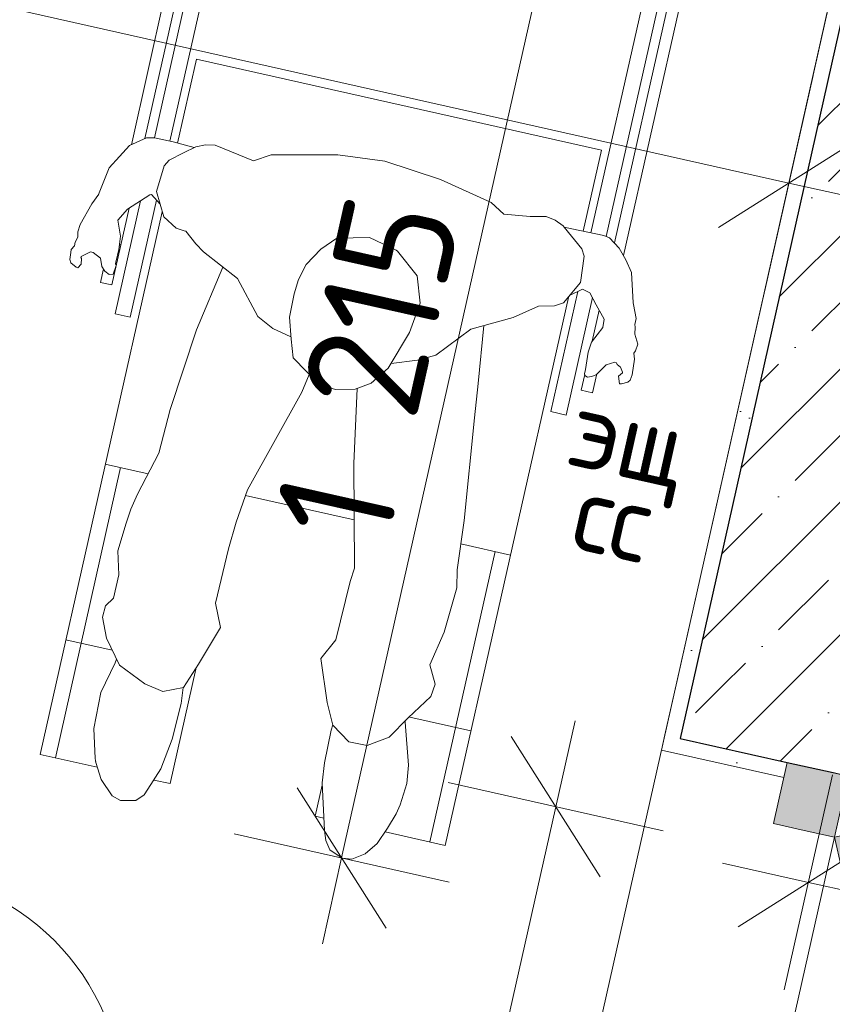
# Model space of a CAD drawing. Header units: millimetres. Extents: x -7218036 to -6972305, y 6116614 to 6334349.
# Tile 103 of 184: x -7178057 to -7177020, y 6144681 to 6145939. Entities that reach past the tile are written whole.
import ezdxf
from ezdxf.enums import TextEntityAlignment as Align

# ---------------------------------------------------------------- set-up
doc = ezdxf.new("R2010")
doc.units = ezdxf.units.MM
doc.header["$MEASUREMENT"] = 0
for name, color, linetype in [('S - квартира_помещение.АР', 7, 'Continuous'), ('S - МОП.АР', 7, 'Continuous'), ('АР-Стены_внутренние_пилоны.АР', 7, 'Continuous'), ('АР-Чертеж-Оси_Осевые размеры.АР', 7, 'Continuous'), ('АР-Чертеж-Размеры.АР', 7, 'Continuous'), ('МГН.АР', 7, 'Continuous')]:
    doc.layers.add(name, color=color, linetype=linetype)
for name, color, linetype, lineweight in [('S - квартира_помещение.АР_Ном._пера__101', 252, 'Continuous', 0), ('АР-Стены_внутренние_пилоны.АР_Ном._пера__1', 7, 'Continuous', 30), ('АР-Стены_Перегородки_100_.АР_Ном._пера__1', 7, 'Continuous', 30), ('АР-Чертеж-Оси_Осевые размеры.АР_Ном._пера__1', 7, 'Continuous', 0), ('АР-Чертеж-Размеры.АР_Ном._пера__1', 7, 'Continuous', 0), ('Двери Archicad_Ном._пера__120', 7, 'Continuous', 0), ('ИОС-Шахты и отверстия.АР_Ном._пера__1', 7, 'Continuous', 0), ('МГН.АР_Ном._пера__120', 7, 'Continuous', 0), ('Паспорта Зон Archicad_Ном._пера__1', 7, 'Continuous', 0)]:
    doc.layers.add(name, color=color, linetype=linetype, lineweight=lineweight)
doc.styles.add('РЎР“Р•РќР•Р\xa0Р\x98Р\xa0_РЎРўР\x98Р›Р¬_1', font='txt')
doc.styles.add('РЎР“Р•РќР•Р\xa0Р\x98Р\xa0_РЎРўР\x98Р›Р¬_2', font='calibri.ttf')
doc.styles.add('РЎР“Р•РќР•Р\xa0Р\x98Р\xa0_РЎРўР\x98Р›Р¬_3', font='GOTHIC.TTF')
doc.styles.add('РЎР“Р•РќР•Р\xa0Р\x98Р\xa0_РЎРўР\x98Р›Р¬_5', font='GOST_Common.ttf')
doc.dimstyles.new('СГЕНЕРИР_СТИЛЬ__1', dxfattribs={"dimtxt": 150, "dimasz": 142.5, "dimexe": 0.18, "dimexo": 0.0625, "dimgap": 0, "dimtad": 1, "dimdec": 0, "dimzin": 0, "dimdsep": 46, "dimtxsty": 'РЎР“Р•РќР•Р\xa0Р\x98Р\xa0_РЎРўР\x98Р›Р¬_5', "dimblk": 'ARROWHEAD_6', "dimblk1": 'ARROWHEAD_6', "dimblk2": 'ARROWHEAD_6', "dimcen": 0.09, "dimse1": 1, "dimse2": 1, "dimclrd": 7, "dimclre": 7, "dimclrt": 7, "dimazin": 0, "dimtfac": 1, "dimtdec": 4, "dimtmove": 0, "dimatfit": 3, "dimfxl": 1, "dimtolj": 1, "dimtzin": 0, "dimarcsym": 0})
doc.dimstyles.new('СГЕНЕРИР_СТИЛЬ__2', dxfattribs={"dimtxt": 150, "dimasz": 142.5, "dimexe": 0.18, "dimexo": 0.0625, "dimgap": 0, "dimtad": 1, "dimdec": 0, "dimzin": 0, "dimdsep": 46, "dimtxsty": 'РЎР“Р•РќР•Р\xa0Р\x98Р\xa0_РЎРўР\x98Р›Р¬_5', "dimblk": 'ARROWHEAD_6', "dimblk1": 'ARROWHEAD_6', "dimblk2": 'ARROWHEAD_6', "dimcen": 0.09, "dimse1": 1, "dimse2": 1, "dimclrd": 7, "dimclre": 7, "dimclrt": 7, "dimazin": 0, "dimtfac": 1, "dimtdec": 4, "dimtmove": 2, "dimatfit": 3, "dimfxl": 1, "dimtolj": 1, "dimtzin": 0, "dimarcsym": 0})
doc.dimstyles.new('СГЕНЕРИР_СТИЛЬ__5', dxfattribs={"dimtxt": 400, "dimasz": 142.5, "dimexe": 0.18, "dimexo": 0.0625, "dimgap": 0, "dimtad": 1, "dimdec": 0, "dimzin": 0, "dimdsep": 46, "dimtxsty": 'РЎР“Р•РќР•Р\xa0Р\x98Р\xa0_РЎРўР\x98Р›Р¬_3', "dimblk": 'ARROWHEAD_6', "dimblk1": 'ARROWHEAD_6', "dimblk2": 'ARROWHEAD_6', "dimcen": 0.09, "dimse1": 1, "dimse2": 1, "dimclrd": 7, "dimclre": 7, "dimclrt": 7, "dimazin": 0, "dimtfac": 1, "dimtdec": 4, "dimtmove": 2, "dimatfit": 3, "dimfxl": 1, "dimtolj": 1, "dimtzin": 0, "dimarcsym": 0})
pattern_1 = [(45, (-6566190.34, 6563027.8), (-111.369318, 111.369318), [0, -105, 0, -157.5]), (110, (-6565840.34, 6563027.8), (148.001588, 53.868173), [0, -77, 0, -133])]
pattern_2 = [(45, (-6566190.34, 6562677.8), (-84.852814, 84.852814), []), (45, (-6566232.77, 6562720.22), (-84.852814, 84.852814), [90, -30, 0, -30])]

# ---------------------------------------------------------------- blocks, each defined once
blk = doc.blocks.new('Холл_6_55_7', base_point=(-7179769.2, 6145820.3))
at = {"layer": 'S - квартира_помещение.АР_Ном._пера__101', "color": 252, "linetype": 'Continuous', "lineweight": 0, "flags": 128}
blk.add_lwpolyline([(-7177556.3, 6143587.2), (-7177020.5, 6145972.8), (-7178762, 6146363.9), (-7178506.6, 6147501), (-7179677.3, 6147763.9), (-7180205.7, 6145412.1), (-7181522.7, 6145708), (-7181785.7, 6144537.1)], close=True, dxfattribs=at)
at = {"layer": 'Паспорта Зон Archicad_Ном._пера__1', "color": 7, "linetype": 'Continuous', "lineweight": 0}
blk.add_circle((-7178225, 6144551.2), 300, dxfattribs=at)
at = {"layer": 'Паспорта Зон Archicad_Ном._пера__1', "color": 7, "lineweight": 0, "style": 'РЎР“Р•РќР•Р\xa0Р\x98Р\xa0_РЎРўР\x98Р›Р¬_1'}
blk.add_attdef('ROOM_NUMBER', text='', height=250, rotation=347.3417, dxfattribs=at).set_placement((-7178225, 6144536.3), align=Align.MIDDLE_CENTER)
at = {"layer": 'Паспорта Зон Archicad_Ном._пера__1', "color": 7, "lineweight": 0, "style": 'РЎР“Р•РќР•Р\xa0Р\x98Р\xa0_РЎРўР\x98Р›Р¬_2'}
blk.add_attdef('ROOM_AREA', text='', height=200, rotation=347.3417, dxfattribs=at).set_placement((-7177799.4, 6143971.2), align=Align.MIDDLE_RIGHT)
blk = doc.blocks.new('Мужчина в Инвалидном Кресле 23[124]_7', base_point=(-7177387.9, 6145215.9))
at = {"layer": 'МГН.АР_Ном._пера__120', "color": 7, "linetype": 'Continuous', "lineweight": 0}
for p, q in [((-7177884.7, 6145787.9), (-7177803.6, 6146148.6)), ((-7177865.1, 6145783.7), (-7177784.1, 6146144.3)), ((-7177914.3, 6145779.1), (-7177837.7, 6146120.4)), ((-7177897.2, 6145786.9), (-7177823, 6146117.1)), ((-7177327.7, 6145666.6), (-7177247.5, 6146023.7)), ((-7177308.3, 6145661.9), (-7177228, 6146019.4)), ((-7177297.8, 6145653.7), (-7177223.9, 6145982.6)), ((-7177286.1, 6145637.5), (-7177209.3, 6145979.3)), ((-7177855.4, 6145781.3), (-7177831.3, 6145888.4)), ((-7177314.2, 6145772.3), (-7177831.3, 6145888.4)), ((-7177916.5, 6145778.1), (-7177894.8, 6145788)), ((-7177884.7, 6145787.9), (-7177894.8, 6145788)), ((-7177884.7, 6145787.9), (-7177860.8, 6145782.8)), ((-7177929.3, 6145764.1), (-7177916.5, 6145778.1)), ((-7177860.8, 6145782.8), (-7177833.9, 6145775.5)), ((-7177832.1, 6145776.4), (-7177847.6, 6145768.7)), ((-7177832.1, 6145776.4), (-7177819.7, 6145779)), ((-7177807.5, 6145778.5), (-7177819.7, 6145779)), ((-7177807.5, 6145778.5), (-7177758.4, 6145758.7)), ((-7177337.5, 6145668.7), (-7177314.2, 6145772.3)), ((-7177929.3, 6145764.1), (-7177942.4, 6145749.4)), ((-7177872.5, 6145752.1), (-7177865.9, 6145759.6)), ((-7177847.6, 6145768.7), (-7177865.9, 6145759.6)), ((-7177735.8, 6145766), (-7177758.4, 6145758.7)), ((-7177650.6, 6145766.1), (-7177735.8, 6145766)), ((-7177590.8, 6145758.3), (-7177650.6, 6145766.1)), ((-7177942.4, 6145749.4), (-7177956.1, 6145715.4)), ((-7177872.5, 6145752.1), (-7177882, 6145719.5)), ((-7177519.5, 6145734.6), (-7177590.8, 6145758.3)), ((-7177519.5, 6145734.6), (-7177455.2, 6145705.4)), ((-7177955.9, 6145715.9), (-7177964.8, 6145703.7)), ((-7177890.8, 6145715), (-7177919.1, 6145696.7)), ((-7177915.6, 6145558.8), (-7177882, 6145708.3)), ((-7177890.8, 6145715), (-7177888.6, 6145715.5)), ((-7177877.4, 6145703.3), (-7177888.6, 6145715.5)), ((-7177882, 6145719.5), (-7177872.9, 6145687.1)), ((-7177979.7, 6145677.2), (-7177964.8, 6145703.7)), ((-7177917.2, 6145698), (-7177939.2, 6145600)), ((-7177902.8, 6145707.3), (-7177935.1, 6145563.2)), ((-7177919.1, 6145696.7), (-7177931.7, 6145682.9)), ((-7177438.9, 6145690.6), (-7177455.2, 6145705.4)), ((-7178030.8, 6145000.5), (-7177875.1, 6145693.4)), ((-7177857, 6145672.7), (-7177872.9, 6145687.1)), ((-7177438.9, 6145690.6), (-7177405.3, 6145687.3)), ((-7177405.3, 6145687.3), (-7177384.7, 6145687.5)), ((-7177373.4, 6145682.9), (-7177384.7, 6145687.5)), ((-7177979.7, 6145677.2), (-7177982.8, 6145668)), ((-7177931.7, 6145682.9), (-7177928, 6145662.5)), ((-7177931.7, 6145682.9), (-7177931.7, 6145682.9)), ((-7177846.8, 6145669.2), (-7177857, 6145672.7)), ((-7177373.4, 6145682.9), (-7177363.2, 6145675.4)), ((-7177361.8, 6145673.7), (-7177363.2, 6145675.4)), ((-7177339.2, 6145646.1), (-7177361.8, 6145673.7)), ((-7177352.1, 6145671.9), (-7177361.8, 6145673.7)), ((-7177311.2, 6145663), (-7177352.1, 6145671.9)), ((-7177982.5, 6145660.9), (-7177986.1, 6145654.7)), ((-7177982.8, 6145668), (-7177982.6, 6145661)), ((-7177982.5, 6145660.9), (-7177982.6, 6145661)), ((-7177928, 6145662.5), (-7177930.1, 6145645.4)), ((-7177846.8, 6145669.2), (-7177844.8, 6145668.9)), ((-7177831.8, 6145652.7), (-7177844.8, 6145668.9)), ((-7177652.2, 6145659.9), (-7177672.4, 6145645.9)), ((-7177610.5, 6145660.6), (-7177652.2, 6145659.9)), ((-7177576.3, 6145644.5), (-7177610.5, 6145660.6)), ((-7177303.9, 6145660.2), (-7177311.2, 6145663)), ((-7177303.9, 6145660.2), (-7177291.8, 6145647.2)), ((-7177986.9, 6145650.1), (-7177991.1, 6145645.2)), ((-7177986.1, 6145654.7), (-7177986.9, 6145650.1)), ((-7177929.6, 6145649.6), (-7177929, 6145652)), ((-7177822.4, 6145642.5), (-7177831.8, 6145652.7)), ((-7177691.3, 6145626.2), (-7177672.4, 6145645.9)), ((-7177339.2, 6145646.1), (-7177336.3, 6145636.6)), ((-7177283.1, 6145632.3), (-7177291.8, 6145647.2)), ((-7177993, 6145632.7), (-7177991.7, 6145641.6)), ((-7177991.1, 6145645.2), (-7177991.7, 6145641.6)), ((-7177978.4, 6145635.5), (-7177978.8, 6145635)), ((-7177978.8, 6145635), (-7177978, 6145633.7)), ((-7177978.4, 6145635.5), (-7177978.3, 6145636.4)), ((-7177973.1, 6145639.1), (-7177978.3, 6145636.4)), ((-7177978, 6145633.7), (-7177978.2, 6145626.6)), ((-7177966.4, 6145642.4), (-7177973.1, 6145639.1)), ((-7177966.4, 6145642.4), (-7177966.3, 6145642.5)), ((-7177966.3, 6145642.5), (-7177963, 6145641.7)), ((-7177963, 6145641.7), (-7177953.7, 6145634.3)), ((-7177951.8, 6145623.7), (-7177953.7, 6145634.3)), ((-7177930.1, 6145645.4), (-7177934, 6145629)), ((-7177778.9, 6145608.1), (-7177822.4, 6145642.5)), ((-7177576.3, 6145644.5), (-7177574.4, 6145643.3)), ((-7177574.4, 6145643.3), (-7177549.4, 6145611.6)), ((-7177341.2, 6145603), (-7177336.3, 6145636.6)), ((-7177991.4, 6145628.5), (-7177993, 6145632.7)), ((-7177991.4, 6145628.5), (-7177984.7, 6145622.8)), ((-7177982.8, 6145622.1), (-7177984.7, 6145622.8)), ((-7177978.2, 6145626.6), (-7177982.8, 6145622.1)), ((-7177953.8, 6145603.3), (-7177949.9, 6145620.5)), ((-7177948.3, 6145617.6), (-7177951.8, 6145623.7)), ((-7177933.5, 6145625), (-7177937.3, 6145613.8)), ((-7177934.5, 6145627), (-7177934, 6145629)), ((-7177934.5, 6145627), (-7177933.5, 6145625)), ((-7177831.3, 6145542.8), (-7177797.5, 6145622.8)), ((-7177691.3, 6145626.2), (-7177700.9, 6145606.9)), ((-7177275.9, 6145615.9), (-7177283.1, 6145632.3)), ((-7177948.3, 6145617.6), (-7177942.6, 6145613.3)), ((-7177942.6, 6145613.3), (-7177937.3, 6145613.8)), ((-7177752.8, 6145559.7), (-7177778.9, 6145608.1)), ((-7177549.4, 6145611.6), (-7177545.5, 6145576.6)), ((-7177273.9, 6145577.4), (-7177275.9, 6145615.9)), ((-7177939.2, 6145600), (-7177953.8, 6145603.3)), ((-7177706.4, 6145588.7), (-7177700.9, 6145606.9)), ((-7177362.8, 6145577.2), (-7177341.2, 6145603)), ((-7177706.4, 6145588.7), (-7177712.6, 6145558.8)), ((-7177513.6, 6144884.4), (-7177356.5, 6145584)), ((-7177344.5, 6145591.8), (-7177379, 6145438.3)), ((-7177359.5, 6145433.9), (-7177325.8, 6145583.9)), ((-7177355.1, 6145586.4), (-7177338.5, 6145594.8)), ((-7177338.5, 6145594.8), (-7177329.1, 6145590)), ((-7177329.1, 6145590), (-7177320.8, 6145574.5)), ((-7177545.5, 6145576.6), (-7177559.2, 6145539.5)), ((-7177394.4, 6145573.1), (-7177414.4, 6145564.1)), ((-7177394.4, 6145573.1), (-7177374, 6145573.2)), ((-7177374, 6145573.2), (-7177362.8, 6145577.2)), ((-7177310.9, 6145556.2), (-7177320.8, 6145574.5)), ((-7177273.9, 6145577.4), (-7177273.2, 6145574.9)), ((-7177270.1, 6145557.2), (-7177273.2, 6145574.9)), ((-7177935.1, 6145563.2), (-7177915.6, 6145558.8)), ((-7177752.8, 6145559.7), (-7177733.8, 6145544.3)), ((-7177710.5, 6145530.7), (-7177712.6, 6145558.8)), ((-7177426.9, 6145558.6), (-7177480.9, 6145543.8)), ((-7177414.4, 6145564.1), (-7177426.9, 6145558.6)), ((-7177317.1, 6145567.7), (-7177326, 6145528.4)), ((-7177464.4, 6145548.3), (-7177471.6, 6145474)), ((-7177312.7, 6145545.9), (-7177327.1, 6145526.8)), ((-7177310.9, 6145556.2), (-7177312.7, 6145545.9)), ((-7177271.7, 6145537.1), (-7177271.3, 6145546.2)), ((-7177270.1, 6145557.2), (-7177271.5, 6145549.7)), ((-7177271.5, 6145549.7), (-7177271.3, 6145546.2)), ((-7177864.6, 6145441), (-7177831.3, 6145542.8)), ((-7177733.8, 6145544.3), (-7177710.7, 6145533.8)), ((-7177586.4, 6145493.7), (-7177559.2, 6145539.5)), ((-7177525.5, 6145510.5), (-7177480.9, 6145543.8)), ((-7177268, 6145524.4), (-7177271.7, 6145537.1)), ((-7177707.9, 6145506.8), (-7177710.5, 6145530.7)), ((-7177327.1, 6145526.8), (-7177331.1, 6145514.2)), ((-7177268, 6145524.4), (-7177270.8, 6145516)), ((-7177549, 6145504.2), (-7177525.5, 6145510.5)), ((-7177334.8, 6145491.9), (-7177331.1, 6145514.2)), ((-7177272.9, 6145512.9), (-7177270.8, 6145516)), ((-7177272.9, 6145512.9), (-7177272.2, 6145505.4)), ((-7177707.9, 6145506.8), (-7177674.3, 6145472.4)), ((-7177582.8, 6145499.8), (-7177549, 6145504.2)), ((-7177321, 6145485.3), (-7177308.3, 6145498.1)), ((-7177308.3, 6145498.1), (-7177297.2, 6145501.4)), ((-7177294.9, 6145500.7), (-7177297.2, 6145501.4)), ((-7177294.9, 6145500.7), (-7177294.2, 6145498.6)), ((-7177289.8, 6145494.9), (-7177294.2, 6145498.6)), ((-7177289.8, 6145494.9), (-7177287.4, 6145488.6)), ((-7177275, 6145485.1), (-7177272.2, 6145505.4)), ((-7177696.8, 6145463.2), (-7177687.4, 6145485.8)), ((-7177586.4, 6145493.7), (-7177608.1, 6145474.6)), ((-7177595.5, 6145490.9), (-7177595, 6145491.7)), ((-7177340.1, 6145465.5), (-7177335.6, 6145485.6)), ((-7177335.8, 6145486.5), (-7177334.8, 6145491.9)), ((-7177335.4, 6145484.6), (-7177335.8, 6145486.5)), ((-7177335.4, 6145484.6), (-7177332, 6145482.5)), ((-7177332, 6145482.5), (-7177327.1, 6145483.3)), ((-7177321, 6145485.3), (-7177327.1, 6145483.3)), ((-7177325.5, 6145462.2), (-7177320, 6145486.4)), ((-7177287.3, 6145487.7), (-7177292.5, 6145483.7)), ((-7177291.2, 6145473.9), (-7177292.5, 6145483.7)), ((-7177287.4, 6145488.6), (-7177287.3, 6145487.7)), ((-7177275, 6145485.1), (-7177277.6, 6145478.6)), ((-7177653.9, 6145466.7), (-7177674.3, 6145472.4)), ((-7177608.1, 6145474.6), (-7177628.5, 6145467.1)), ((-7177476.3, 6145430.4), (-7177471.6, 6145474)), ((-7177288.8, 6145473.7), (-7177291.2, 6145473.9)), ((-7177288.8, 6145473.7), (-7177280.4, 6145476)), ((-7177277.6, 6145478.6), (-7177280.4, 6145476)), ((-7177766.2, 6145338.4), (-7177696.8, 6145463.2)), ((-7177660.8, 6145468.6), (-7177660.5, 6145467.9)), ((-7177653.9, 6145466.7), (-7177628.5, 6145467.1)), ((-7177630.5, 6145372.2), (-7177626.1, 6145468)), ((-7177325.5, 6145462.2), (-7177340.1, 6145465.5)), ((-7177864.6, 6145441), (-7177879.1, 6145385.3)), ((-7177379, 6145438.3), (-7177359.5, 6145433.9)), ((-7177489.5, 6145299.2), (-7177476.3, 6145430.4)), ((-7177906.5, 6145333), (-7177879.1, 6145385.3)), ((-7177947.5, 6145371.3), (-7177892.9, 6145359)), ((-7177629.5, 6145238.3), (-7177630.5, 6145372.2)), ((-7178011.3, 6144996.1), (-7177928, 6145366.9)), ((-7177914.9, 6145313.6), (-7177906.5, 6145333)), ((-7177766.2, 6145338.4), (-7177780.4, 6145297.1)), ((-7177768.7, 6145331.1), (-7177630, 6145300)), ((-7177920.9, 6145295.7), (-7177914.9, 6145313.6)), ((-7177920.9, 6145295.7), (-7177931.5, 6145260.4)), ((-7177780.4, 6145297.1), (-7177790.4, 6145263)), ((-7177489.5, 6145299.2), (-7177498.4, 6145236.3)), ((-7177430.4, 6145255.1), (-7177493.7, 6145269.4)), ((-7177930.1, 6145229.7), (-7177931.5, 6145260.4)), ((-7177790.4, 6145263), (-7177807, 6145193.7)), ((-7177533.2, 6144888.8), (-7177449.9, 6145259.5)), ((-7177629.5, 6145238.3), (-7177634.9, 6145221.3)), ((-7177498.4, 6145236.3), (-7177498.7, 6145213.1)), ((-7177930.1, 6145229.7), (-7177937, 6145199.9)), ((-7177653.3, 6145146.7), (-7177634.9, 6145221.3)), ((-7177501.2, 6145204.2), (-7177498.7, 6145213.1)), ((-7177947.3, 6145190.2), (-7177937, 6145199.9)), ((-7177800.7, 6145162.5), (-7177807, 6145193.7)), ((-7177515.1, 6145156.7), (-7177501.2, 6145204.2)), ((-7177947.3, 6145190.2), (-7177951.3, 6145175.7)), ((-7177951.3, 6145175.7), (-7177946.2, 6145149.1)), ((-7177800.7, 6145162.5), (-7177828.5, 6145116)), ((-7177533.5, 6145114.8), (-7177515.1, 6145156.7)), ((-7177938.7, 6145133.6), (-7177997.9, 6145146.9)), ((-7177929.5, 6145114.6), (-7177946.2, 6145149.1)), ((-7177672.4, 6145122.9), (-7177653.3, 6145146.7)), ((-7177953.4, 6145079.5), (-7177935, 6145117.4)), ((-7177933.3, 6145122.4), (-7177935, 6145117.4)), ((-7177672.4, 6145122.9), (-7177664.3, 6145067)), ((-7177929.5, 6145114.6), (-7177897.1, 6145090.6)), ((-7177864.9, 6144963.3), (-7177832, 6145109.6)), ((-7177828.5, 6145116), (-7177847.7, 6145086.2)), ((-7177832, 6145109.6), (-7177832.6, 6145109.7)), ((-7177526.3, 6145090.1), (-7177533.5, 6145114.8)), ((-7177873.9, 6145081), (-7177897.1, 6145090.6)), ((-7177847.7, 6145086.2), (-7177873.9, 6145081)), ((-7177848.3, 6145086.1), (-7177850.9, 6145065.4)), ((-7177526.3, 6145090.1), (-7177531.9, 6145074.4)), ((-7177953.4, 6145079.5), (-7177962.3, 6145033.8)), ((-7177531.9, 6145074.4), (-7177560.9, 6145047.1)), ((-7177850.9, 6145065.4), (-7177862, 6145020.2)), ((-7177657.2, 6145038.1), (-7177664.3, 6145067)), ((-7177560.9, 6145047.1), (-7177585.4, 6145022.5)), ((-7177565, 6145041.9), (-7177564.9, 6145043.1)), ((-7177565, 6145042), (-7177565, 6145041.9)), ((-7177480.8, 6145030.7), (-7177558.9, 6145048.3)), ((-7177960.3, 6144995.5), (-7177962.3, 6145033.8)), ((-7177659.2, 6145031.4), (-7177667.8, 6144989.9)), ((-7177657.3, 6145038.3), (-7177659.2, 6145031.4)), ((-7177657.2, 6145038.1), (-7177636.9, 6145016.7)), ((-7177565, 6145041.9), (-7177560.7, 6144986.9)), ((-7177876.5, 6144982.3), (-7177862, 6145020.2)), ((-7177585.4, 6145022.5), (-7177613.5, 6145011.8)), ((-7177636.9, 6145016.7), (-7177613.5, 6145011.8)), ((-7177957.8, 6144984.1), (-7178030.8, 6145000.5)), ((-7177959.7, 6144990.2), (-7177960.3, 6144995.5)), ((-7177959.9, 6144991.4), (-7177959.8, 6144991.3)), ((-7177959.7, 6144990.2), (-7177952.7, 6144968.5)), ((-7177893.2, 6144956), (-7177876.5, 6144982.3)), ((-7177670.7, 6144964.1), (-7177667.8, 6144989.9)), ((-7177562.6, 6144963.5), (-7177560.7, 6144986.9)), ((-7177952.7, 6144968.5), (-7177938.9, 6144947.8)), ((-7177885.6, 6144967.9), (-7177864.9, 6144963.3)), ((-7177897.8, 6144948.8), (-7177893.2, 6144956)), ((-7177679.5, 6144921.6), (-7177670.6, 6144961.4)), ((-7177670.7, 6144964.1), (-7177667.9, 6144903.6)), ((-7177571.1, 6144936.4), (-7177562.6, 6144963.5)), ((-7177938.9, 6144947.8), (-7177928.2, 6144941.7)), ((-7177928.2, 6144941.7), (-7177908.7, 6144941.8)), ((-7177908.7, 6144941.8), (-7177897.8, 6144948.8)), ((-7177571.1, 6144936.4), (-7177576.4, 6144924.5)), ((-7177679.5, 6144921.6), (-7177668.6, 6144919.2)), ((-7177587.4, 6144906.6), (-7177576.4, 6144924.5)), ((-7177600.6, 6144886.9), (-7177587.4, 6144906.6)), ((-7177667.9, 6144903.6), (-7177666.2, 6144890.5)), ((-7177513.6, 6144884.4), (-7177590.3, 6144901.6)), ((-7177666.2, 6144890.5), (-7177661.1, 6144878.7)), ((-7177661.1, 6144878.7), (-7177645.2, 6144868.1)), ((-7177615.7, 6144873.8), (-7177600.6, 6144886.9)), ((-7177632.7, 6144866.7), (-7177645.2, 6144868.1)), ((-7177615.7, 6144873.8), (-7177632.7, 6144866.7))]:
    blk.add_line(p, q, dxfattribs=at)
blk = doc.blocks.new('*D1069', base_point=(-6566190.3, 6562677.8))
at = {"layer": 'АР-Чертеж-Размеры.АР_Ном._пера__1', "color": 7, "linetype": 'Continuous', "lineweight": 0, "transparency": 16777216}
for p, q in [((-7177379.7, 6146053.4), (-7177355.1, 6146163.2)), ((-7177323, 6145963.8), (-7177436.5, 6146143)), ((-7177242.5, 6146022.6), (-7177516.9, 6146084.3)), ((-7177645.9, 6144868.4), (-7177379.7, 6146053.4)), ((-7177702.6, 6144958), (-7177589.1, 6144778.8)), ((-7177508.7, 6144837.6), (-7177783.1, 6144899.2)), ((-7177670.5, 6144758.6), (-7177645.9, 6144868.4))]:
    blk.add_line(p, q, dxfattribs=at)
at = {"layer": 'АР-Чертеж-Размеры.АР_Ном._пера__1', "color": 7, "lineweight": 0, "transparency": 16777216, "insert": (-7177587.7, 6145264.4), "char_height": 150, "attachment_point": 7, "rotation": 77.3417, "style": 'РЎР“Р•РќР•Р\xa0Р\x98Р\xa0_РЎРўР\x98Р›Р¬_5'}
blk.add_mtext('\\A1;{\\pql;\\fGOST Common|b0|i0|c204|p0;\\W1.000000;1\xa0215}', dxfattribs=at)
blk = doc.blocks.new('ARROWHEAD_6')
at = {"color": 0, "linetype": 'Continuous', "lineweight": 0}
for p, q in [((-0.5, -0.5), (0.5, 0.5)), ((0, 0), (-1, 0))]:
    blk.add_line(p, q, dxfattribs=at)
blk = doc.blocks.new('*D1102', base_point=(-6566190.3, 6562677.8))
at = {"layer": 'АР-Чертеж-Размеры.АР_Ном._пера__1', "color": 7, "linetype": 'Continuous', "lineweight": 0, "transparency": 16777216}
for p, q in [((-7176775.3, 6144919.7), (-7176837, 6144645.2)), ((-7176806.2, 6144782.4), (-7177050.1, 6144837.2)), ((-7176895.8, 6144725.7), (-7176716.5, 6144839.2)), ((-7176696.4, 6144757.8), (-7176806.2, 6144782.4))]:
    blk.add_line(p, q, dxfattribs=at)
at = {"layer": 'АР-Чертеж-Размеры.АР_Ном._пера__1', "color": 7, "lineweight": 0, "transparency": 16777216, "insert": (-7176726.4, 6144795.3), "char_height": 150, "attachment_point": 7, "rotation": 347.3417, "style": 'РЎР“Р•РќР•Р\xa0Р\x98Р\xa0_РЎРўР\x98Р›Р¬_5'}
blk.add_mtext('\\A1;{\\pql;\\fGOST Common|b0|i0|c204|p0;\\W1.000000;250}', dxfattribs=at)
blk = doc.blocks.new('*D1103', base_point=(-6566190.3, 6562677.8))
at = {"layer": 'АР-Чертеж-Размеры.АР_Ном._пера__1', "color": 7, "linetype": 'Continuous', "lineweight": 0, "transparency": 16777216}
for p, q in [((-7177019.3, 6144974.4), (-7177080.9, 6144700)), ((-7176960.5, 6144894), (-7177139.7, 6144780.5)), ((-7177050.1, 6144837.2), (-7177159.8, 6144861.9)), ((-7176806.2, 6144782.4), (-7177050.1, 6144837.2)), ((-7176895.8, 6144725.7), (-7176716.5, 6144839.2))]:
    blk.add_line(p, q, dxfattribs=at)
blk = doc.blocks.new('*D1169', base_point=(-6566190.3, 6562677.8))
at = {"layer": 'АР-Чертеж-Размеры.АР_Ном._пера__1', "color": 7, "linetype": 'Continuous', "lineweight": 0, "transparency": 16777216}
for p, q in [((-7177347.9, 6145043.5), (-7177372.6, 6144933.8)), ((-7177315.8, 6144844.1), (-7177429.3, 6145023.4)), ((-7177509.8, 6144964.6), (-7177235.4, 6144902.9)), ((-7177372.6, 6144933.8), (-7177569.8, 6144055.6)), ((-7177626.5, 6144145.2), (-7177513.1, 6143966)), ((-7177707, 6144086.4), (-7177432.6, 6144024.8)), ((-7177569.8, 6144055.6), (-7177594.4, 6143945.9))]:
    blk.add_line(p, q, dxfattribs=at)
at = {"layer": 'АР-Чертеж-Размеры.АР_Ном._пера__1', "color": 7, "lineweight": 0, "transparency": 16777216, "insert": (-7177535.3, 6144346), "char_height": 150, "attachment_point": 7, "rotation": 77.3417, "style": 'РЎР“Р•РќР•Р\xa0Р\x98Р\xa0_РЎРўР\x98Р›Р¬_5'}
blk.add_mtext('\\A1;{\\pql;\\fGOST Common|b0|i0|c204|p0;\\W1.000000;900}', dxfattribs=at)
blk = doc.blocks.new('*D1191', base_point=(-6566190.3, 6562677.8))
at = {"layer": 'АР-Чертеж-Размеры.АР_Ном._пера__1', "color": 7, "linetype": 'Continuous', "lineweight": 0, "transparency": 16777216}
for p, q in [((-7178267.1, 6146368.1), (-7178291.8, 6146258.3)), ((-7178235.1, 6146168.7), (-7178348.5, 6146347.9)), ((-7178429, 6146289.1), (-7178154.6, 6146227.5)), ((-7178291.8, 6146258.3), (-7178827.6, 6143872.7)), ((-7178884.4, 6143962.3), (-7178770.9, 6143783.1)), ((-7178964.8, 6143903.5), (-7178690.4, 6143841.9)), ((-7178827.6, 6143872.7), (-7178852.3, 6143763))]:
    blk.add_line(p, q, dxfattribs=at)
at = {"layer": 'АР-Чертеж-Размеры.АР_Ном._пера__1', "color": 7, "lineweight": 0, "transparency": 16777216, "insert": (-7178644.6, 6144824.6), "char_height": 150, "attachment_point": 7, "rotation": 77.3404, "style": 'РЎР“Р•РќР•Р\xa0Р\x98Р\xa0_РЎРўР\x98Р›Р¬_5'}
blk.add_mtext('\\A1;{\\pql;\\fGOST Common|b0|i0|c204|p0;\\W1.000000;2\xa0445}', dxfattribs=at)
blk = doc.blocks.new('*D1258', base_point=(-6566190.3, 6562677.8))
at = {"layer": 'АР-Чертеж-Размеры.АР_Ном._пера__1', "color": 7, "linetype": 'Continuous', "lineweight": 0, "transparency": 16777216}
for p, q in [((-7178785.7, 6146258.5), (-7178847.3, 6145984.1)), ((-7178726.9, 6146178.1), (-7178906.1, 6146064.6)), ((-7178816.5, 6146121.3), (-7178926.2, 6146146)), ((-7177075, 6145730.2), (-7178816.5, 6146121.3)), ((-7177044.2, 6145867.4), (-7177105.9, 6145593)), ((-7177164.7, 6145673.5), (-7176985.4, 6145787)), ((-7176965.3, 6145705.6), (-7177075, 6145730.2))]:
    blk.add_line(p, q, dxfattribs=at)
at = {"layer": 'АР-Чертеж-Размеры.АР_Ном._пера__1', "color": 7, "lineweight": 0, "transparency": 16777216, "insert": (-7178350.7, 6146046), "char_height": 150, "attachment_point": 7, "rotation": 347.3417, "style": 'РЎР“Р•РќР•Р\xa0Р\x98Р\xa0_РЎРўР\x98Р›Р¬_5'}
blk.add_mtext('\\A1;{\\pql;\\fGOST Common|b0|i0|c204|p0;\\W1.000000;1\xa0785}', dxfattribs=at)
blk = doc.blocks.new('Стена_323_7', base_point=(-7176886.1, 6146023.9))
at = {"layer": 'АР-Стены_внутренние_пилоны.АР', "linetype": 'Continuous', "lineweight": 0, "true_color": 0x000000}
h = blk.add_hatch(dxfattribs=at)
h.set_pattern_fill('ШТУКАТУРКА__ГИПС_01_0007', color=18, style=0, pattern_type=2)
h.set_pattern_definition(pattern_1)
h.paths.add_polyline_path([(-7176981.3, 6146147.8), (-7177216.8, 6145098.9), (-7177197.3, 6145094.5), (-7176965.7, 6146125.7)])
h = blk.add_hatch(dxfattribs=at)
h.set_pattern_fill('ШТУКАТУРКА__ГИПС_01_0007', color=18, style=0, pattern_type=2)
h.set_pattern_definition(pattern_1)
h.paths.add_polyline_path([(-7176981.3, 6146147.8), (-7176965.7, 6146125.7), (-7176961.8, 6146143.4)])
h = blk.add_hatch(dxfattribs=at)
h.set_pattern_fill('ЖЕЛЕЗОБЕТОН__PROJECT__0007', color=18, style=0, pattern_type=2)
h.set_pattern_definition(pattern_2)
h.paths.add_polyline_path([(-7177005.6, 6145948.3), (-7177197.3, 6145094.5), (-7177002.2, 6145050.7), (-7176810.4, 6145904.4)])
at = {"layer": 'АР-Стены_внутренние_пилоны.АР_Ном._пера__1', "color": 7, "linetype": 'Continuous', "lineweight": 30}
for p, q in [((-7176965.7, 6146125.7), (-7177005.6, 6145948.3)), ((-7177005.6, 6145948.3), (-7177197.3, 6145094.5))]:
    blk.add_line(p, q, dxfattribs=at)
at = {"layer": 'АР-Стены_внутренние_пилоны.АР_Ном._пера__1', "color": 7, "linetype": 'Continuous', "lineweight": 0, "flags": 128}
blk.add_lwpolyline([(-7176981.3, 6146147.8), (-7177216.8, 6145098.9)], dxfattribs=at)
at = {"layer": 'АР-Стены_внутренние_пилоны.АР_Ном._пера__1', "color": 7, "linetype": 'Continuous', "lineweight": 30, "flags": 128}
blk.add_lwpolyline([(-7177002.2, 6145050.7), (-7176810.4, 6145904.4)], dxfattribs=at)
at = {"layer": 'АР-Стены_Перегородки_100_.АР_Ном._пера__1', "color": 7, "linetype": 'Continuous', "lineweight": 30}
blk.add_line((-7176961.8, 6146143.4), (-7176965.7, 6146125.7), dxfattribs=at)
at = {"layer": 'АР-Стены_Перегородки_100_.АР_Ном._пера__1', "color": 7, "linetype": 'Continuous', "lineweight": 0, "flags": 128}
blk.add_lwpolyline([(-7176981.3, 6146147.8), (-7176961.8, 6146143.4)], dxfattribs=at)
blk = doc.blocks.new('Металлическая Дверь 23[52]_7', base_point=(-6566190.3, 6562677.8))
at = {"layer": 'Двери Archicad_Ном._пера__120', "linetype": 'Continuous', "lineweight": 0, "true_color": 0xffffff}
for points in [[(-7176100, 6145103.1), (-7177016.7, 6144894.8), (-7177007.8, 6144855.8), (-7176091.2, 6145064)], [(-7177077.2, 6144990.4), (-7177094.8, 6144912.4), (-7177055.7, 6144903.6), (-7177016.7, 6144894.8), (-7176999.2, 6144972.9)], [(-7177300.7, 6143995.2), (-7177318.3, 6143917.1), (-7177240.2, 6143899.6), (-7177222.7, 6143977.7), (-7177261.7, 6143986.4)]]:
    blk.add_hatch(color=7, dxfattribs=at).paths.add_polyline_path(points)
at = {"layer": 'Двери Archicad_Ном._пера__120', "color": 7, "linetype": 'Continuous', "lineweight": 0}
for p, q in [((-7176100, 6145103.1), (-7177016.7, 6144894.8)), ((-7176091.2, 6145064), (-7176100, 6145103.1)), ((-7177007.8, 6144855.8), (-7176091.2, 6145064)), ((-7177233.3, 6145025.5), (-7177237.7, 6145006)), ((-7177081.6, 6144970.9), (-7177237.7, 6145006)), ((-7177094.8, 6144912.4), (-7177077.2, 6144990.4)), ((-7177077.2, 6144990.4), (-7176999.2, 6144972.9)), ((-7177077.2, 6144990.4), (-7177018.7, 6144977.3)), ((-7177077.2, 6144990.4), (-7177018.7, 6144977.3)), ((-7177018.7, 6144977.3), (-7176999.2, 6144972.9)), ((-7177018.7, 6144977.3), (-7176999.2, 6144972.9)), ((-7176999.2, 6144972.9), (-7177016.7, 6144894.8)), ((-7177055.7, 6144903.6), (-7177094.8, 6144912.4)), ((-7177016.7, 6144894.8), (-7177055.7, 6144903.6)), ((-7177016.7, 6144894.8), (-7177007.8, 6144855.8)), ((-7177318.3, 6143917.1), (-7177300.7, 6143995.2)), ((-7177300.7, 6143995.2), (-7177261.7, 6143986.4)), ((-7177261.7, 6143986.4), (-7177222.7, 6143977.7)), ((-7177222.7, 6143977.7), (-7177240.2, 6143899.6)), ((-7177474.4, 6143952.2), (-7177470, 6143971.7)), ((-7177313.9, 6143936.7), (-7177470, 6143971.7)), ((-7177240.2, 6143899.6), (-7177318.3, 6143917.1)), ((-7177318.3, 6143917.1), (-7177259.7, 6143904)), ((-7177318.3, 6143917.1), (-7177259.7, 6143904)), ((-7177259.7, 6143904), (-7177240.2, 6143899.6)), ((-7177259.7, 6143904), (-7177240.2, 6143899.6))]:
    blk.add_line(p, q, dxfattribs=at)
blk.add_arc((-7177016.7, 6144894.8), 940, 257.3417, 12.7986, dxfattribs=at)
blk = doc.blocks.new('Стена_328_7', base_point=(-7177099.8, 6145072.6))
at = {"layer": 'АР-Стены_внутренние_пилоны.АР', "linetype": 'Continuous', "lineweight": 0, "true_color": 0x000000}
h = blk.add_hatch(dxfattribs=at)
h.set_pattern_fill('ШТУКАТУРКА__ГИПС_01_0007', color=18, style=0, pattern_type=2)
h.set_pattern_definition(pattern_1)
h.paths.add_polyline_path([(-7177233.3, 6145025.5), (-7177213.8, 6145021.1), (-7177197.3, 6145094.5), (-7177216.8, 6145098.9)])
h = blk.add_hatch(dxfattribs=at)
h.set_pattern_fill('ЖЕЛЕЗОБЕТОН__PROJECT__0007', color=18, style=0, pattern_type=2)
h.set_pattern_definition(pattern_2)
h.paths.add_polyline_path([(-7177197.3, 6145094.5), (-7177213.8, 6145021.1), (-7177077.2, 6144990.4), (-7177018.7, 6144977.3), (-7177002.2, 6145050.7)])
h = blk.add_hatch(dxfattribs=at)
h.set_pattern_fill('ШТУКАТУРКА__ГИПС_01_0007', color=18, style=0, pattern_type=2)
h.set_pattern_definition(pattern_1)
h.paths.add_polyline_path([(-7177233.3, 6145025.5), (-7177237.7, 6145006), (-7177081.6, 6144970.9), (-7177077.2, 6144990.4), (-7177213.8, 6145021.1)])
at = {"layer": 'АР-Стены_внутренние_пилоны.АР_Ном._пера__1', "color": 7, "linetype": 'Continuous', "lineweight": 30}
for p, q in [((-7177197.3, 6145094.5), (-7177213.8, 6145021.1)), ((-7177213.8, 6145021.1), (-7177077.2, 6144990.4)), ((-7177077.2, 6144990.4), (-7177018.7, 6144977.3))]:
    blk.add_line(p, q, dxfattribs=at)
at = {"layer": 'АР-Стены_внутренние_пилоны.АР_Ном._пера__1', "color": 7, "linetype": 'Continuous', "lineweight": 0}
for p, q in [((-7177233.3, 6145025.5), (-7177237.7, 6145006)), ((-7177081.6, 6144970.9), (-7177237.7, 6145006)), ((-7177077.2, 6144990.4), (-7177081.6, 6144970.9))]:
    blk.add_line(p, q, dxfattribs=at)
at = {"layer": 'АР-Стены_внутренние_пилоны.АР_Ном._пера__1', "color": 7, "linetype": 'Continuous', "lineweight": 0, "flags": 128}
blk.add_lwpolyline([(-7177216.8, 6145098.9), (-7177233.3, 6145025.5)], dxfattribs=at)
at = {"layer": 'Двери Archicad_Ном._пера__120', "color": 7, "linetype": 'Continuous', "lineweight": 0}
blk.add_blockref('Металлическая Дверь 23[52]_7', (-6566190.3, 6562677.8), dxfattribs=at)
blk = doc.blocks.new('*D1448', base_point=(-6566190.3, 6562677.8))
at = {"layer": 'АР-Чертеж-Оси_Осевые размеры.АР_Ном._пера__1', "color": 7, "linetype": 'Continuous', "lineweight": 0, "transparency": 16777216}
for p, q in [((-7213199.7, 6159412.3), (-7213313.2, 6159591.5)), ((-7213393.6, 6159532.7), (-7213119.2, 6159471.1)), ((-7213256.4, 6159501.9), (-7216759.3, 6143905.5)), ((-7216816, 6143995.1), (-7216702.6, 6143815.8)), ((-7216896.5, 6143936.3), (-7216622.1, 6143874.6)), ((-7216759.3, 6143905.5), (-7216784, 6143795.7))]:
    blk.add_line(p, q, dxfattribs=at)
at = {"layer": 'АР-Чертеж-Оси_Осевые размеры.АР_Ном._пера__1', "color": 7, "lineweight": 0, "transparency": 16777216, "insert": (-7214875.7, 6152657), "char_height": 400, "attachment_point": 7, "rotation": 77.3417, "style": 'РЎР“Р•РќР•Р\xa0Р\x98Р\xa0_РЎРўР\x98Р›Р¬_3'}
blk.add_mtext('\\A1;{\\pql;\\fCentury Gothic|b0|i0|c204|p0;\\W1.000000;15\xa0985}', dxfattribs=at)

msp = doc.modelspace()

# ---------------------------------------------------------------- linework, layer by layer
at = {"layer": 'S - квартира_помещение.АР', "color": 254, "linetype": 'Continuous', "lineweight": 0, "true_color": 0xd8d8d8, "flags": 128}
msp.add_lwpolyline([(-7177556.3, 6143587.2), (-7177020.5, 6145972.8), (-7178762, 6146363.9), (-7178506.6, 6147501), (-7179677.3, 6147763.9), (-7180205.7, 6145412.1), (-7181522.7, 6145708), (-7181785.7, 6144537.1)], close=True, dxfattribs=at)
at = {"layer": 'S - МОП.АР', "color": 254, "linetype": 'Continuous', "lineweight": 0, "true_color": 0xdadada, "flags": 128}
msp.add_lwpolyline([(-7176982.6, 6145046.3), (-7177260.8, 6143807.8), (-7176963, 6143741), (-7177150.4, 6142906.7), (-7167647, 6140772.3), (-7167324.7, 6142298.8), (-7174857.1, 6143990.5), (-7174804.5, 6144224.7), (-7175082.7, 6144286.8), (-7174837.5, 6145378.3), (-7176511, 6145754.2), (-7176685, 6144979.5)], close=True, dxfattribs=at)

# ---------------------------------------------------------------- block references
at = {"layer": 'S - квартира_помещение.АР', "color": 7, "linetype": 'Continuous', "lineweight": 0}
msp.add_blockref('Холл_6_55_7', (-7179769.2, 6145820.3), dxfattribs=at)
at = {"layer": 'АР-Стены_внутренние_пилоны.АР', "color": 7, "lineweight": 0}
for name, p in [('Стена_323_7', (-7176886.1, 6146023.9)), ('Стена_328_7', (-7177099.8, 6145072.6))]:
    msp.add_blockref(name, p, dxfattribs=at)
at = {"layer": 'МГН.АР', "color": 7, "linetype": 'Continuous', "lineweight": 0}
msp.add_blockref('Мужчина в Инвалидном Кресле 23[124]_7', (-7177387.9, 6145215.9), dxfattribs=at)

# ---------------------------------------------------------------- texts
at = {"layer": 'ИОС-Шахты и отверстия.АР_Ном._пера__1', "color": 7, "linetype": 'Continuous', "lineweight": 0, "insert": (-7177288.4, 6145353.9), "char_height": 100, "attachment_point": 5, "rotation": 347.342, "line_spacing_factor": 0.621177, "style": 'РЎР“Р•РќР•Р\xa0Р\x98Р\xa0_РЎРўР\x98Р›Р¬_5'}
msp.add_mtext('\\A1;{\\pqc;\\fGOST Common|b0|i0|c204|p0;\\W1.000000;эщ\\P\\pqc;\\fGOST Common|b0|i0|c204|p0;\\W1.000000;сс}', dxfattribs=at)

# ---------------------------------------------------------------- dimensions: what is measured, and where the dimension line sits
at = {"layer": 'АР-Чертеж-Оси_Осевые размеры.АР', "color": 7, "linetype": 'Continuous', "lineweight": 0}
dim = msp.add_linear_dim(base=(-7216759.3, 6143905.5), p1=(-7132164.6, 6141289.1), p2=(-7215874.1, 6143706.6), angle=257.3417, dimstyle='СГЕНЕРИР_СТИЛЬ__5', dxfattribs=at)
dim.commit()
dim.dimension.update_dxf_attribs({"geometry": '*D1448', "text_midpoint": (-7214887.2, 6153518.8), "dimtype": 160, "text_rotation": 77.3417})
at = {"layer": 'АР-Чертеж-Размеры.АР', "color": 7, "linetype": 'Continuous', "lineweight": 0}
for base, p1, p2, angle, dimstyle, picture, middle, turn in [((-7178816.5, 6146121.3), (-7177018.4, 6145982.5), (-7178762, 6146363.9), 167.3417, 'СГЕНЕРИР_СТИЛЬ__2', '*D1258', (-7178083.2, 6146062.8), 347.3417), ((-7178827.6, 6143872.7), (-7177847.4, 6146158.5), (-7178978.3, 6143906.6), 257.3404, 'СГЕНЕРИР_СТИЛЬ__1', '*D1191', (-7178661.4, 6145092.1), 77.3404), ((-7177379.7232, 6146053.4363), (-7177560.6511, 6144849.2621), (-7177891.2807, 6146168.3295), 77.3417, 'СГЕНЕРИР_СТИЛЬ__1', '*D1069', (-7177604.474, 6145531.8973), 77.3417), ((-7177050.1, 6144837.2), (-7176566.4, 6145850), (-7176985.6, 6145124.2), 167.3417, 'СГЕНЕРИР_СТИЛЬ__1', '*D1103', (-7176542.9, 6144830.9), 347.3417), ((-7176806.2, 6144782.4), (-7176659.6, 6145435), (-7176566.4, 6145850), 167.3417, 'СГЕНЕРИР_СТИЛЬ__1', '*D1102', (-7176779.2, 6144884), 347.3417), ((-7177569.8, 6144055.6), (-7177103.5, 6144873.3), (-7177300.7, 6143995.2), 257.3417, 'СГЕНЕРИР_СТИЛЬ__1', '*D1169', (-7177571, 6144529.6), 77.3417)]:
    dim = msp.add_linear_dim(base=base, p1=p1, p2=p2, angle=angle, dimstyle=dimstyle, dxfattribs=at)
    dim.commit()
    dim.dimension.update_dxf_attribs({"geometry": picture, "text_midpoint": middle, "dimtype": 160, "text_rotation": turn})

doc.saveas('drawing.dxf')
